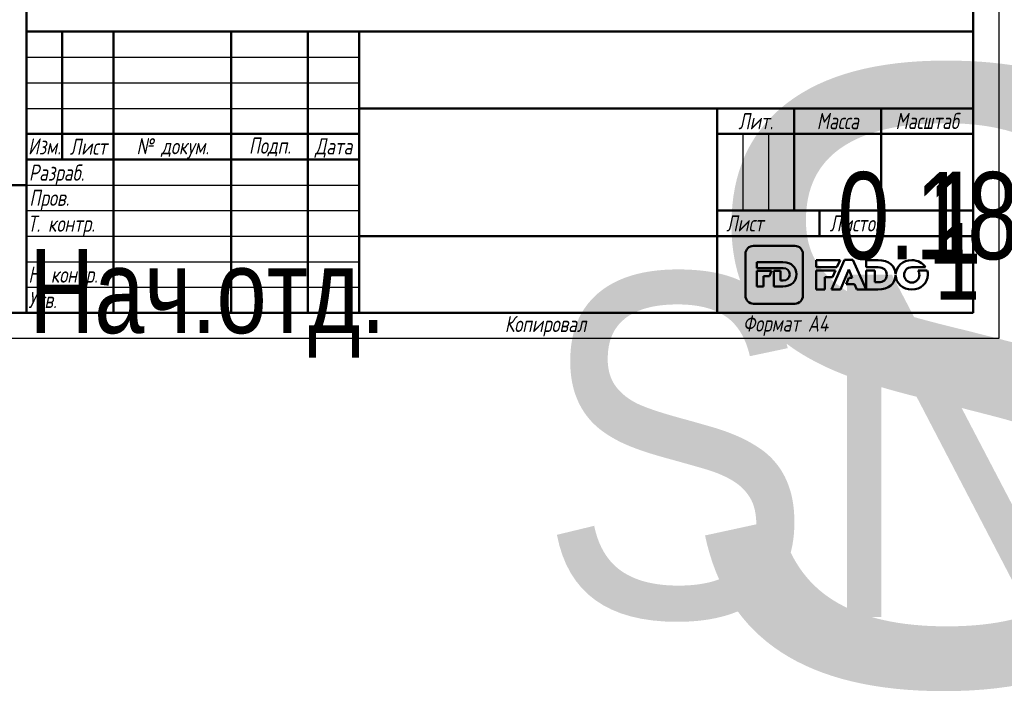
# Model space of a CAD drawing. Header units: millimetres. Extents: x -127 to 745, y -69 to 356.
# Tile 2 of 24: x 19 to 211, y -69 to 62. Entities that reach past the tile are written whole.
import ezdxf
from ezdxf.enums import TextEntityAlignment as Align

# ---------------------------------------------------------------- set-up
doc = ezdxf.new("R2018")
doc.units = ezdxf.units.MM
for name, color, linetype, lineweight in [('Заголовок (ГОСТ)', 7, 'Continuous', 50), ('Кромка (ГОСТ)', 7, 'Continuous', 50), ('Обозначение (ГОСТ)', 7, 'Continuous', 25), ('Эскизная геометрия (ГОСТ)', 7, 'Continuous', 50)]:
    doc.layers.add(name, color=color, linetype=linetype, lineweight=lineweight)
doc.styles.get("Standard").update_dxf_attribs({"font": 'GOST Common Italic.ttf'})
doc.styles.add('Альтернативный текст (ГОСТ)', font='txt', dxfattribs={"width": 0.8})

# ---------------------------------------------------------------- blocks, each defined once
blk = doc.blocks.new('ГОСТ - Доп. графы 1')
at = {"layer": 'Эскизная геометрия (ГОСТ)'}
for p, q in [((-12, 0), (-12, 145)), ((-12, 145), (0, 145)), ((-7, 145), (-7, 0)), ((-12, 110), (-7, 110)), ((-7, 110), (0, 110)), ((-12, 85), (-7, 85)), ((-7, 85), (0, 85)), ((-12, 60), (-7, 60)), ((-7, 60), (0, 60)), ((-12, 25), (-7, 25)), ((-7, 25), (0, 25)), ((0, 0), (-12, 0))]:
    blk.add_line(p, q, dxfattribs=at)
at = {"layer": 'Обозначение (ГОСТ)', "char_height": 3.17, "attachment_point": 5, "rotation": 90, "style": 'Альтернативный текст (ГОСТ)'}
for s, insert, width in [('\\fGOST Common|b0|i1;\\H3.1700;Подп. и дата', (-9.37, 127.41), 34.7679), ('\\fGOST Common|b0|i1;\\H3.1700;Инв. № дубл.', (-8.95, 97.55), 24.8438), ('\\fGOST Common|b0|i1;\\H3.1700;Взам. инв. №', (-9.58, 72.53), 24.8669), ('\\fGOST Common|b0|i1;\\H3.1700;Подп. и дата', (-9.5, 42.47), 35.1486), ('\\fGOST Common|b0|i1;\\H3.1700;Инв. № подл.', (-9.5, 12.41), 24.9618)]:
    blk.add_mtext(s, dxfattribs=dict(at, insert=insert, width=width))
at = {"layer": 'Обозначение (ГОСТ)', "lineweight": 30, "width": 0.8, "flags": 17}
for tag, p in [('Подп._и_дата_2', (-3.53, 127.51)), ('Инв._номер_дубликата', (-3.41, 97.47)), ('Взамен_инв._номера', (-3.46, 72.53)), ('Подп._и_дата_1', (-3.42, 42.35)), ('ИНВЕНТАРНЫЙ_НОМЕР', (-3.33, 12.68))]:
    blk.add_attdef(tag, text='', height=3.17, rotation=90, dxfattribs=at).set_placement(p, align=Align.MIDDLE_CENTER)
blk = doc.blocks.new('Основные надписи ГОСТ - Форма 1')
at = {"layer": 'Заголовок (ГОСТ)'}
for p, q in [((0, 55), (185, 55)), ((0, 0), (0, 55)), ((0, 0), (0, 55)), ((7, 55), (7, 30)), ((17, 55), (17, 0)), ((40, 55), (40, 0)), ((55, 55), (55, 0)), ((65, 55), (65, 0)), ((185, 0), (185, 55)), ((65, 40), (185, 40)), ((135, 40), (135, 0)), ((150, 40), (150, 20)), ((167, 40), (167, 20)), ((0, 35), (65, 35)), ((135, 35), (185, 35)), ((0, 30), (65, 30)), ((135, 20), (185, 20)), ((155, 20), (155, 15)), ((65, 15), (185, 15)), ((185, 0), (0, 0))]:
    blk.add_line(p, q, dxfattribs=at)
at = {"layer": 'Заголовок (ГОСТ)', "linetype": 'Continuous', "lineweight": 25}
for p, q in [((0, 50), (65, 50)), ((0, 45), (65, 45)), ((0, 40), (65, 40)), ((140, 35), (140, 20)), ((145, 35), (145, 20)), ((0, 25), (65, 25)), ((0, 20), (65, 20)), ((0, 15), (65, 15)), ((0, 10), (65, 10)), ((0, 5), (65, 5))]:
    blk.add_line(p, q, dxfattribs=at)
at = {"layer": 'Заголовок (ГОСТ)', "char_height": 3.17, "style": 'Альтернативный текст (ГОСТ)'}
for s, insert, width, attachment_point in [('\\fGOST Common|b0|i1;\\H3.1700;Лит.', (142.52, 37.49), 14.9766, 5), ('\\fGOST Common|b0|i1;\\H3.1700;Масса', (158.55, 37.51), 16.9878, 5), ('\\fGOST Common|b0|i1;\\H3.1700;Масштаб', (176.02, 37.53), 17.8316, 5), ('\\fGOST Common|b0|i1;\\H3.1700;Изм.', (3.5, 32.56), 6.9635, 5), ('\\fGOST Common|b0|i1;\\H3.1700;Лист', (12.1, 32.5), 10.0029, 5), ('\\A0;\\fGOST Common|b0|i1;\\H3.1700;№ докум.', (28.58, 32.16), 22.9069, 5), ('\\fGOST Common|b0|i1;\\H3.1700;Подп.', (47.56, 32.45), 14.879, 5), ('\\fGOST Common|b0|i1;\\H3.1700;Дата', (60.02, 32.24), 9.9614, 5), ('\\fGOST Common|b0|i1;\\H3.1700;Разраб.', (0.47, 27), 16.9971, 4), ('\\fGOST Common|b0|i1;\\H3.1700;Пров.', (0.56, 22.08), 17.0192, 4), ('\\A0;\\fGOST Common|b0|i1;\\H3.1700;Т. контр.', (0.23, 17.01), 16.9554, 4), ('\\fGOST Common|b0|i1;\\H3.1700;Лист', (140.37, 17.5), 10.5071, 5), ('\\A1;', (150.6, 17.54), 8.8313, 5), ('\\fGOST Common|b0|i1;\\H3.1700;Листов', (162.21, 17.5), 14.3668, 5), ('\\fGOST Common|b0|i1;\\H3.1700;Н. контр.', (0.36, 7.05), 16.9999, 4), ('\\fGOST Common|b0|i1;\\H3.1700;Утв.', (0.34, 2.52), 17.0083, 4), ('\\fGOST Common|b0|i1;\\H3.1700;Копировал', (93.48, -0.59), 19.7871, 1)]:
    blk.add_mtext(s, dxfattribs=dict(at, insert=insert, width=width, attachment_point=attachment_point))
at = {"layer": 'Заголовок (ГОСТ)', "lineweight": 30, "flags": 104}
for tag, height, width, p in [('Изм1', 2.89, 0.7, (3.51, 52.52)), ('Лист1', 2.89, 0.7, (12.03, 52.52)), ('Докум1', 2.89, 0.7, (28.54, 52.48)), ('Изм2', 2.89, 0.7, (3.5, 47.52)), ('Лист2', 2.89, 0.7, (12.01, 47.5)), ('Докум2', 2.89, 0.7, (28.53, 47.5)), ('Изм3', 2.89, 0.7, (3.5, 42.5)), ('Лист3', 2.89, 0.7, (12.01, 42.51)), ('Докум3', 2.89, 0.7, (28.51, 42.48)), ('Изм4', 2.89, 0.7, (3.51, 37.5)), ('Лист4', 2.89, 0.7, (12, 37.53)), ('Докум4', 2.89, 0.7, (28.51, 37.52)), ('НАИМЕНОВАНИЕ', 5, 0.8, (100.03, 29.98)), ('Литера', 3.5, 0.8, (137.52, 27.25)), ('Литера2', 3.5, 0.8, (142.51, 27.22)), ('Литера3', 3.5, 0.8, (147.52, 27.21)), ('Масса', 3.5, 0.8, (158.47, 27.53)), ('Масштаб', 3.5, 0.8, (176, 27.6)), ('Тип_документа', 3.17, 0.8, (100.08, 17.56)), ('Листов', 3.17, 0.8, (177.46, 17.58)), ('Материал_Класс', 3.5, 0.9, (99.98, 7.54)), ('Материал_Наим.', 3.5, 0.9, (100, 7.5))]:
    blk.add_attdef(tag, text='', height=height, dxfattribs=dict(at, width=width)).set_placement(p, align=Align.MIDDLE_CENTER)
for tag, height, width, p in [('Подп1', 2.89, 0.7, (40.01, 52.51)), ('Дата1', 2, 0.7, (55.01, 52.51)), ('Подп2', 2.89, 0.7, (40.01, 47.5)), ('Дата2', 2, 0.7, (55.01, 47.49)), ('Подп3', 2.89, 0.7, (40.01, 42.51)), ('Дата3', 2, 0.7, (55.02, 42.52)), ('Подп4', 2.89, 0.7, (40.01, 37.51)), ('Дата4', 2, 0.7, (55.02, 37.51)), ('АВТОР', 3.17, 0.8, (17.41, 27.49)), ('Разработал_Подп.', 2.89, 0.7, (40.05, 27.51)), ('ДАТА_СОЗДАНИЯ', 2, 0.7, (55.01, 27.51)), ('ПРОВЕРИЛ', 3.17, 0.8, (17.41, 22.53)), ('Проверил_Подп.', 2.89, 0.7, (40.05, 22.52)), ('ДАТА_ПРОВЕРКИ', 2, 0.7, (55.02, 22.51)), ('ТЕХНОЛОГ', 3.17, 0.8, (17.33, 17.54)), ('Технолог_Подп.', 2.89, 0.7, (40.05, 17.51)), ('Технолог_Дата', 2, 0.7, (55.01, 17.5)), ('НАЧ._ОТДЕЛА', 3.17, 0.8, (17.46, 12.45)), ('Руководитель_Подп.', 2.89, 0.7, (40.01, 12.5)), ('Руководитель_Дата', 2, 0.7, (55.01, 12.51)), ('Должность_руководителя', 3.17, 0.8, (0.52, 12.51)), ('НОРМОКОНТРОЛЬ', 3.17, 0.8, (17.37, 7.48)), ('Нормоконтроль_Подп.', 2.89, 0.7, (40.05, 7.52)), ('ДАТА_НОРМОКОНТРОЛЯ', 2, 0.7, (55.02, 7.51)), ('УТВЕРДИЛ', 3.17, 0.8, (17.4, 2.51)), ('Утвердил_Подп.', 2.89, 0.7, (40.05, 2.51)), ('ДАТА_УТВЕРЖДЕНИЯ', 2, 0.7, (55.01, 2.5))]:
    blk.add_attdef(tag, text='', height=height, dxfattribs=dict(at, width=width)).set_placement(p, align=Align.MIDDLE_LEFT)
for tag, height, p in [('ОБОЗНАЧЕНИЕ', 5, (125.33, 47.56)), ('ОРГАНИЗАЦИЯ', 3.5, (160.02, 7.6))]:
    blk.add_attdef(tag, text='', height=height, dxfattribs=at).set_placement(p, align=Align.MIDDLE_CENTER)
at = {"layer": 'Заголовок (ГОСТ)', "lineweight": 30, "width": 0.9, "flags": 104}
blk.add_attdef('Материал_ГОСТ', text='', height=3.5, dxfattribs=at).set_placement((134.04, 4.06), align=Align.MIDDLE_RIGHT)
blk = doc.blocks.new('Рамки ГОСТ_ граница 297x210')
at = {"layer": 'Кромка (ГОСТ)', "lineweight": 25}
for p, q in [((210, 297), (210, 0)), ((210, 0), (0, 0))]:
    blk.add_line(p, q, dxfattribs=at)
at = {"layer": 'Кромка (ГОСТ)'}
for p, q in [((20, 292), (20, 5)), ((205, 5), (205, 292)), ((20, 5), (205, 5))]:
    blk.add_line(p, q, dxfattribs=at)
at = {"layer": 'Кромка (ГОСТ)', "insert": (160, 4.5), "char_height": 3.17, "attachment_point": 1, "style": 'Альтернативный текст (ГОСТ)'}
blk.add_mtext('\\A1;\\fGOST Common|b0|i1;\\H3.1700;Формат A4', dxfattribs=at)

msp = doc.modelspace()

# ---------------------------------------------------------------- linework, layer by layer
at = {"layer": 'Эскизная геометрия (ГОСТ)', "linetype": 'Continuous'}
for p, q in [((170.162, 18.108), (162.063, 18.108)), ((160.505, 16.535), (160.505, 8.364)), ((171.722, 8.364), (171.722, 16.535)), ((162.71, 14.89), (162.71, 13.741)), ((167.836, 14.89), (162.71, 14.89)), ((162.71, 13.741), (167.856, 13.741)), ((165.622, 13.204), (162.71, 13.204)), ((162.71, 13.204), (162.71, 10.161)), ((164.009, 10.161), (164.009, 12.176)), ((164.009, 12.176), (165.186, 12.176)), ((165.186, 12.176), (165.622, 13.204)), ((166.027, 13.204), (166.027, 10.161)), ((167.326, 13.204), (166.027, 13.204)), ((167.326, 11.323), (167.326, 13.204)), ((162.71, 10.161), (164.009, 10.161)), ((166.027, 10.161), (167.809, 10.161)), ((167.856, 11.323), (167.326, 11.323)), ((162.063, 6.793), (170.162, 6.793))]:
    msp.add_line(p, q, dxfattribs=at)
at = {"layer": 'Эскизная геометрия (ГОСТ)'}
for p, q in [((174.341, 15.304), (174.341, 13.909)), ((178.997, 15.304), (174.341, 15.304)), ((174.341, 13.909), (178.375, 13.909)), ((179.882, 15.346), (177.299, 9.565)), ((178.375, 13.909), (178.997, 15.304)), ((181.502, 15.346), (179.882, 15.346)), ((184.085, 9.565), (181.502, 15.346)), ((184.085, 15.303), (184.085, 13.909)), ((186.426, 15.303), (184.085, 15.303)), ((184.085, 13.909), (186.452, 13.909)), ((192.989, 13.922), (195.708, 13.922)), ((174.341, 13.29), (174.341, 9.564)), ((178.098, 13.29), (174.341, 13.29)), ((176.022, 9.564), (176.022, 11.979)), ((176.022, 11.979), (177.512, 11.979)), ((177.512, 11.979), (178.098, 13.29)), ((179.066, 9.565), (180.68, 13.459)), ((180.699, 11.827), (180.191, 10.589)), ((180.68, 13.459), (181.355, 11.827)), ((181.355, 11.827), (180.699, 11.827)), ((184.085, 13.29), (184.085, 9.566)), ((185.766, 13.29), (184.085, 13.29)), ((185.766, 10.975), (185.766, 13.29)), ((189.851, 12.543), (189.847, 12.543)), ((189.847, 12.35), (189.849, 12.35)), ((196.008, 13.285), (194.227, 13.285)), ((180.191, 10.589), (181.841, 10.589)), ((181.841, 10.589), (182.282, 9.565)), ((186.452, 10.975), (185.766, 10.975)), ((174.341, 9.564), (176.022, 9.564)), ((177.299, 9.565), (179.066, 9.565)), ((182.282, 9.565), (184.085, 9.565)), ((184.085, 9.566), (186.391, 9.566))]:
    msp.add_line(p, q, dxfattribs=at)
at = {"layer": 'Эскизная геометрия (ГОСТ)', "linetype": 'Continuous'}
for points in [[(162.063, 18.108), (161.204, 18.108), (160.505, 17.403), (160.505, 16.535)], [(171.722, 16.535), (171.722, 17.403), (171.023, 18.108), (170.162, 18.108)], [(170.481, 12.539), (170.481, 13.917), (169.51, 14.89), (167.836, 14.89)], [(167.856, 13.741), (168.633, 13.741), (169.149, 13.289), (169.149, 12.532)], [(167.809, 10.161), (169.496, 10.161), (170.481, 11.175), (170.481, 12.539)], [(169.149, 12.532), (169.149, 11.757), (168.633, 11.323), (167.856, 11.323)], [(160.505, 8.364), (160.505, 7.496), (161.204, 6.793), (162.063, 6.793)], [(170.162, 6.793), (171.023, 6.793), (171.722, 7.496), (171.722, 8.364)]]:
    msp.add_open_spline(points, degree=3, dxfattribs=at)
at = {"layer": 'Эскизная геометрия (ГОСТ)'}
for points in [[(189.847, 12.543), (189.801, 14.167), (188.552, 15.303), (186.426, 15.303)], [(186.452, 13.909), (187.456, 13.909), (188.124, 13.361), (188.124, 12.443)], [(193.003, 15.304), (191.244, 15.304), (189.914, 14.079), (189.851, 12.543)], [(191.511, 12.429), (191.511, 13.243), (192.103, 13.922), (192.989, 13.922)], [(195.708, 13.922), (195.174, 14.754), (194.19, 15.304), (193.003, 15.304)], [(186.391, 9.566), (188.53, 9.566), (189.796, 10.745), (189.847, 12.35)], [(188.124, 12.443), (188.124, 11.5), (187.456, 10.975), (186.452, 10.975)], [(189.849, 12.35), (189.892, 10.784), (191.214, 9.554), (192.989, 9.554)], [(193.003, 10.937), (192.12, 10.937), (191.511, 11.631), (191.511, 12.429)], [(192.989, 9.554), (194.791, 9.554), (196.144, 10.842), (196.144, 12.429)], [(194.49, 12.429), (194.49, 11.616), (193.898, 10.937), (193.003, 10.937)], [(194.227, 13.285), (194.396, 13.04), (194.49, 12.742), (194.49, 12.429)], [(196.144, 12.429), (196.144, 12.728), (196.097, 13.015), (196.008, 13.285)]]:
    msp.add_open_spline(points, degree=3, dxfattribs=at)

# ---------------------------------------------------------------- block references
for name, p in [('Рамки ГОСТ_ граница 297x210', (0, 0)), ('ГОСТ - Доп. графы 1', (20, 5))]:
    msp.add_blockref(name, p)
ref = msp.add_blockref('Основные надписи ГОСТ - Форма 1', (20, 5))
lines = msp.add_mtext('\\W0.8000;Нач.отд.', dxfattribs={"layer": 'Заголовок (ГОСТ)', "insert": (20.522, 17.514), "char_height": 16.47596, "attachment_point": 1})
ref.add_attrib('Должность_руководителя', '', (20.522, 17.514), dxfattribs={"flags": 104}).embed_mtext(lines)
lines = msp.add_mtext('\\W0.8000;', dxfattribs={"layer": 'Заголовок (ГОСТ)', "insert": (37.411, 32.488), "char_height": 22.5926, "attachment_point": 1})
ref.add_attrib('АВТОР', '', (37.411, 32.488), dxfattribs={"flags": 104}).embed_mtext(lines)
lines = msp.add_mtext('\\W0.8000;', dxfattribs={"layer": 'Заголовок (ГОСТ)', "insert": (37.408, 27.526), "char_height": 22.5517, "attachment_point": 1})
ref.add_attrib('ПРОВЕРИЛ', '', (37.408, 27.526), dxfattribs={"flags": 104}).embed_mtext(lines)
lines = msp.add_mtext('\\W0.8000;', dxfattribs={"layer": 'Заголовок (ГОСТ)', "insert": (37.334, 22.543), "char_height": 22.671, "attachment_point": 1})
ref.add_attrib('ТЕХНОЛОГ', '', (37.334, 22.543), dxfattribs={"flags": 104}).embed_mtext(lines)
lines = msp.add_mtext('\\W0.8000;', dxfattribs={"layer": 'Заголовок (ГОСТ)', "insert": (37.462, 17.446), "char_height": 22.555, "attachment_point": 1})
ref.add_attrib('НАЧ._ОТДЕЛА', '', (37.462, 17.446), dxfattribs={"flags": 104}).embed_mtext(lines)
lines = msp.add_mtext('\\W0.8000;', dxfattribs={"layer": 'Заголовок (ГОСТ)', "insert": (37.375, 12.481), "char_height": 22.669, "attachment_point": 1})
ref.add_attrib('НОРМОКОНТРОЛЬ', '', (37.375, 12.481), dxfattribs={"flags": 104}).embed_mtext(lines)
lines = msp.add_mtext('\\W0.8000;', dxfattribs={"layer": 'Заголовок (ГОСТ)', "insert": (37.401, 7.507), "char_height": 22.613, "attachment_point": 1})
ref.add_attrib('УТВЕРДИЛ', '', (37.401, 7.507), dxfattribs={"flags": 104}).embed_mtext(lines)
lines = msp.add_mtext('SN12 ', dxfattribs={"layer": 'Заголовок (ГОСТ)', "insert": (145.326, 52.559), "char_height": 119.843, "attachment_point": 1})
ref.add_attrib('ОБОЗНАЧЕНИЕ', '', (145.326, 52.559), dxfattribs={"flags": 104}).embed_mtext(lines)
lines = msp.add_mtext('\\W0.8000;', dxfattribs={"layer": 'Заголовок (ГОСТ)', "insert": (120.031, 34.975), "char_height": 69.6093, "attachment_point": 1})
ref.add_attrib('НАИМЕНОВАНИЕ', '', (120.031, 34.975), dxfattribs={"flags": 104}).embed_mtext(lines)
lines = msp.add_mtext('\\W0.8000;', dxfattribs={"layer": 'Заголовок (ГОСТ)', "insert": (120.078, 22.558), "char_height": 69.7033, "attachment_point": 1})
ref.add_attrib('Тип_документа', '', (120.078, 22.558), dxfattribs={"flags": 104}).embed_mtext(lines)
lines = msp.add_mtext('\\W0.9000;', dxfattribs={"layer": 'Заголовок (ГОСТ)', "insert": (119.984, 12.54), "char_height": 67.2576, "attachment_point": 1})
ref.add_attrib('Материал_Класс', '', (119.984, 12.54), dxfattribs={"flags": 104}).embed_mtext(lines)
lines = msp.add_mtext('\\W0.9000;SN12 18.03.2020', dxfattribs={"layer": 'Заголовок (ГОСТ)', "insert": (120, 12.5), "char_height": 66.97542, "attachment_point": 1})
ref.add_attrib('Материал_Наим.', '', (120, 12.5), dxfattribs={"flags": 104}).embed_mtext(lines)
lines = msp.add_mtext('\\W0.9000;', dxfattribs={"layer": 'Заголовок (ГОСТ)', "insert": (154.04, 9.057), "char_height": 66.7532, "attachment_point": 1})
ref.add_attrib('Материал_ГОСТ', '', (154.04, 9.057), dxfattribs={"flags": 104}).embed_mtext(lines)
lines = msp.add_mtext('\\W0.8000;', dxfattribs={"layer": 'Заголовок (ГОСТ)', "insert": (157.52, 32.251), "char_height": 5.0288, "attachment_point": 1})
ref.add_attrib('Литера', '', (157.52, 32.251), dxfattribs={"flags": 104}).embed_mtext(lines)
lines = msp.add_mtext('\\W0.8000;', dxfattribs={"layer": 'Заголовок (ГОСТ)', "insert": (162.512, 32.221), "char_height": 5.0288, "attachment_point": 1})
ref.add_attrib('Литера2', '', (162.512, 32.221), dxfattribs={"flags": 104}).embed_mtext(lines)
lines = msp.add_mtext('\\W0.8000;', dxfattribs={"layer": 'Заголовок (ГОСТ)', "insert": (167.518, 32.211), "char_height": 5.017, "attachment_point": 1})
ref.add_attrib('Литера3', '', (167.518, 32.211), dxfattribs={"flags": 104}).embed_mtext(lines)
lines = msp.add_mtext('\\W0.8000;0.184', dxfattribs={"layer": 'Заголовок (ГОСТ)', "insert": (178.469, 32.533), "char_height": 17.04355, "attachment_point": 1})
ref.add_attrib('Масса', '', (178.469, 32.533), dxfattribs={"flags": 104}).embed_mtext(lines)
lines = msp.add_mtext('\\W0.8000;1 : 1', dxfattribs={"layer": 'Заголовок (ГОСТ)', "insert": (195.997, 32.603), "char_height": 17.94756, "attachment_point": 1})
ref.add_attrib('Масштаб', '', (195.997, 32.603), dxfattribs={"flags": 104}).embed_mtext(lines)
lines = msp.add_mtext('\\W0.8000;1', dxfattribs={"layer": 'Заголовок (ГОСТ)', "insert": (197.459, 22.579), "char_height": 14.9653, "attachment_point": 1})
ref.add_attrib('Листов', '', (197.459, 22.579), dxfattribs={"flags": 104}).embed_mtext(lines)
lines = msp.add_mtext('\\W0.7000;', dxfattribs={"layer": 'Заголовок (ГОСТ)', "insert": (75.012, 57.513), "char_height": 9.9845, "attachment_point": 1})
ref.add_attrib('Дата1', '', (75.012, 57.513), dxfattribs={"flags": 104}).embed_mtext(lines)
lines = msp.add_mtext('\\W0.7000;', dxfattribs={"layer": 'Заголовок (ГОСТ)', "insert": (75.012, 52.491), "char_height": 9.9845, "attachment_point": 1})
ref.add_attrib('Дата2', '', (75.012, 52.491), dxfattribs={"flags": 104}).embed_mtext(lines)
lines = msp.add_mtext('\\W0.7000;', dxfattribs={"layer": 'Заголовок (ГОСТ)', "insert": (75.023, 47.521), "char_height": 9.9712, "attachment_point": 1})
ref.add_attrib('Дата3', '', (75.023, 47.521), dxfattribs={"flags": 104}).embed_mtext(lines)
lines = msp.add_mtext('\\W0.7000;', dxfattribs={"layer": 'Заголовок (ГОСТ)', "insert": (75.023, 42.509), "char_height": 9.9886, "attachment_point": 1})
ref.add_attrib('Дата4', '', (75.023, 42.509), dxfattribs={"flags": 104}).embed_mtext(lines)
lines = msp.add_mtext('\\W0.7000;', dxfattribs={"layer": 'Заголовок (ГОСТ)', "insert": (75.009, 32.511), "char_height": 9.9804, "attachment_point": 1})
ref.add_attrib('ДАТА_СОЗДАНИЯ', '', (75.009, 32.511), dxfattribs={"flags": 104}).embed_mtext(lines)
lines = msp.add_mtext('\\W0.7000;', dxfattribs={"layer": 'Заголовок (ГОСТ)', "insert": (75.022, 27.51), "char_height": 9.9577, "attachment_point": 1})
ref.add_attrib('ДАТА_ПРОВЕРКИ', '', (75.022, 27.51), dxfattribs={"flags": 104}).embed_mtext(lines)
lines = msp.add_mtext('\\W0.7000;', dxfattribs={"layer": 'Заголовок (ГОСТ)', "insert": (75.015, 22.503), "char_height": 9.9863, "attachment_point": 1})
ref.add_attrib('Технолог_Дата', '', (75.015, 22.503), dxfattribs={"flags": 104}).embed_mtext(lines)
lines = msp.add_mtext('\\W0.7000;', dxfattribs={"layer": 'Заголовок (ГОСТ)', "insert": (75.01, 17.509), "char_height": 9.9902, "attachment_point": 1})
ref.add_attrib('Руководитель_Дата', '', (75.01, 17.509), dxfattribs={"flags": 104}).embed_mtext(lines)
lines = msp.add_mtext('\\W0.7000;', dxfattribs={"layer": 'Заголовок (ГОСТ)', "insert": (75.024, 12.511), "char_height": 9.9825, "attachment_point": 1})
ref.add_attrib('ДАТА_НОРМОКОНТРОЛЯ', '', (75.024, 12.511), dxfattribs={"flags": 104}).embed_mtext(lines)
lines = msp.add_mtext('\\W0.7000;', dxfattribs={"layer": 'Заголовок (ГОСТ)', "insert": (75.009, 7.498), "char_height": 9.9968, "attachment_point": 1})
ref.add_attrib('ДАТА_УТВЕРЖДЕНИЯ', '', (75.009, 7.498), dxfattribs={"flags": 104}).embed_mtext(lines)
lines = msp.add_mtext('\\W0.7000;', dxfattribs={"layer": 'Заголовок (ГОСТ)', "insert": (60.014, 57.512), "char_height": 14.92, "attachment_point": 1})
ref.add_attrib('Подп1', '', (60.014, 57.512), dxfattribs={"flags": 104}).embed_mtext(lines)
lines = msp.add_mtext('\\W0.7000;', dxfattribs={"layer": 'Заголовок (ГОСТ)', "insert": (60.014, 52.503), "char_height": 14.9856, "attachment_point": 1})
ref.add_attrib('Подп2', '', (60.014, 52.503), dxfattribs={"flags": 104}).embed_mtext(lines)
lines = msp.add_mtext('\\W0.7000;', dxfattribs={"layer": 'Заголовок (ГОСТ)', "insert": (60.014, 47.515), "char_height": 14.9856, "attachment_point": 1})
ref.add_attrib('Подп3', '', (60.014, 47.515), dxfattribs={"flags": 104}).embed_mtext(lines)
lines = msp.add_mtext('\\W0.7000;', dxfattribs={"layer": 'Заголовок (ГОСТ)', "insert": (60.014, 42.506), "char_height": 14.9659, "attachment_point": 1})
ref.add_attrib('Подп4', '', (60.014, 42.506), dxfattribs={"flags": 104}).embed_mtext(lines)
lines = msp.add_mtext('\\W0.7000;', dxfattribs={"layer": 'Заголовок (ГОСТ)', "insert": (60.045, 32.514), "char_height": 14.9596, "attachment_point": 1})
ref.add_attrib('Разработал_Подп.', '', (60.045, 32.514), dxfattribs={"flags": 104}).embed_mtext(lines)
lines = msp.add_mtext('\\W0.7000;', dxfattribs={"layer": 'Заголовок (ГОСТ)', "insert": (60.045, 27.525), "char_height": 14.9397, "attachment_point": 1})
ref.add_attrib('Проверил_Подп.', '', (60.045, 27.525), dxfattribs={"flags": 104}).embed_mtext(lines)
lines = msp.add_mtext('\\W0.7000;', dxfattribs={"layer": 'Заголовок (ГОСТ)', "insert": (60.045, 22.515), "char_height": 14.9397, "attachment_point": 1})
ref.add_attrib('Технолог_Подп.', '', (60.045, 22.515), dxfattribs={"flags": 104}).embed_mtext(lines)
lines = msp.add_mtext('\\W0.7000;', dxfattribs={"layer": 'Заголовок (ГОСТ)', "insert": (60.005, 17.505), "char_height": 14.9795, "attachment_point": 1})
ref.add_attrib('Руководитель_Подп.', '', (60.005, 17.505), dxfattribs={"flags": 104}).embed_mtext(lines)
lines = msp.add_mtext('\\W0.7000;', dxfattribs={"layer": 'Заголовок (ГОСТ)', "insert": (60.045, 12.515), "char_height": 14.9397, "attachment_point": 1})
ref.add_attrib('Нормоконтроль_Подп.', '', (60.045, 12.515), dxfattribs={"flags": 104}).embed_mtext(lines)
lines = msp.add_mtext('\\W0.7000;', dxfattribs={"layer": 'Заголовок (ГОСТ)', "insert": (60.045, 7.505), "char_height": 14.9596, "attachment_point": 1})
ref.add_attrib('Утвердил_Подп.', '', (60.045, 7.505), dxfattribs={"flags": 104}).embed_mtext(lines)
lines = msp.add_mtext('\\W0.7000;', dxfattribs={"layer": 'Заголовок (ГОСТ)', "insert": (48.542, 57.483), "char_height": 22.947, "attachment_point": 1})
ref.add_attrib('Докум1', '', (48.542, 57.483), dxfattribs={"flags": 104}).embed_mtext(lines)
lines = msp.add_mtext('\\W0.7000;', dxfattribs={"layer": 'Заголовок (ГОСТ)', "insert": (48.526, 52.497), "char_height": 22.9782, "attachment_point": 1})
ref.add_attrib('Докум2', '', (48.526, 52.497), dxfattribs={"flags": 104}).embed_mtext(lines)
lines = msp.add_mtext('\\W0.7000;', dxfattribs={"layer": 'Заголовок (ГОСТ)', "insert": (48.51, 47.479), "char_height": 22.947, "attachment_point": 1})
ref.add_attrib('Докум3', '', (48.51, 47.479), dxfattribs={"flags": 104}).embed_mtext(lines)
lines = msp.add_mtext('\\W0.7000;', dxfattribs={"layer": 'Заголовок (ГОСТ)', "insert": (48.515, 42.52), "char_height": 22.9741, "attachment_point": 1})
ref.add_attrib('Докум4', '', (48.515, 42.52), dxfattribs={"flags": 104}).embed_mtext(lines)
lines = msp.add_mtext('\\W0.7000;', dxfattribs={"layer": 'Заголовок (ГОСТ)', "insert": (32.031, 57.516), "char_height": 9.9931, "attachment_point": 1})
ref.add_attrib('Лист1', '', (32.031, 57.516), dxfattribs={"flags": 104}).embed_mtext(lines)
lines = msp.add_mtext('\\W0.7000;', dxfattribs={"layer": 'Заголовок (ГОСТ)', "insert": (32.012, 52.504), "char_height": 9.9781, "attachment_point": 1})
ref.add_attrib('Лист2', '', (32.012, 52.504), dxfattribs={"flags": 104}).embed_mtext(lines)
lines = msp.add_mtext('\\W0.7000;', dxfattribs={"layer": 'Заголовок (ГОСТ)', "insert": (32.012, 47.508), "char_height": 9.9781, "attachment_point": 1})
ref.add_attrib('Лист3', '', (32.012, 47.508), dxfattribs={"flags": 104}).embed_mtext(lines)
lines = msp.add_mtext('\\W0.7000;', dxfattribs={"layer": 'Заголовок (ГОСТ)', "insert": (32.004, 42.526), "char_height": 9.9936, "attachment_point": 1})
ref.add_attrib('Лист4', '', (32.004, 42.526), dxfattribs={"flags": 104}).embed_mtext(lines)
lines = msp.add_mtext('\\W0.7000;', dxfattribs={"layer": 'Заголовок (ГОСТ)', "insert": (23.513, 57.516), "char_height": 7.004, "attachment_point": 1})
ref.add_attrib('Изм1', '', (23.513, 57.516), dxfattribs={"flags": 104}).embed_mtext(lines)
lines = msp.add_mtext('\\W0.7000;', dxfattribs={"layer": 'Заголовок (ГОСТ)', "insert": (23.504, 52.521), "char_height": 6.9877, "attachment_point": 1})
ref.add_attrib('Изм2', '', (23.504, 52.521), dxfattribs={"flags": 104}).embed_mtext(lines)
lines = msp.add_mtext('\\W0.7000;', dxfattribs={"layer": 'Заголовок (ГОСТ)', "insert": (23.504, 47.5), "char_height": 7.0203, "attachment_point": 1})
ref.add_attrib('Изм3', '', (23.504, 47.5), dxfattribs={"flags": 104}).embed_mtext(lines)
lines = msp.add_mtext('\\W0.7000;', dxfattribs={"layer": 'Заголовок (ГОСТ)', "insert": (23.513, 42.504), "char_height": 7.004, "attachment_point": 1})
ref.add_attrib('Изм4', '', (23.513, 42.504), dxfattribs={"flags": 104}).embed_mtext(lines)

doc.saveas('drawing.dxf')
